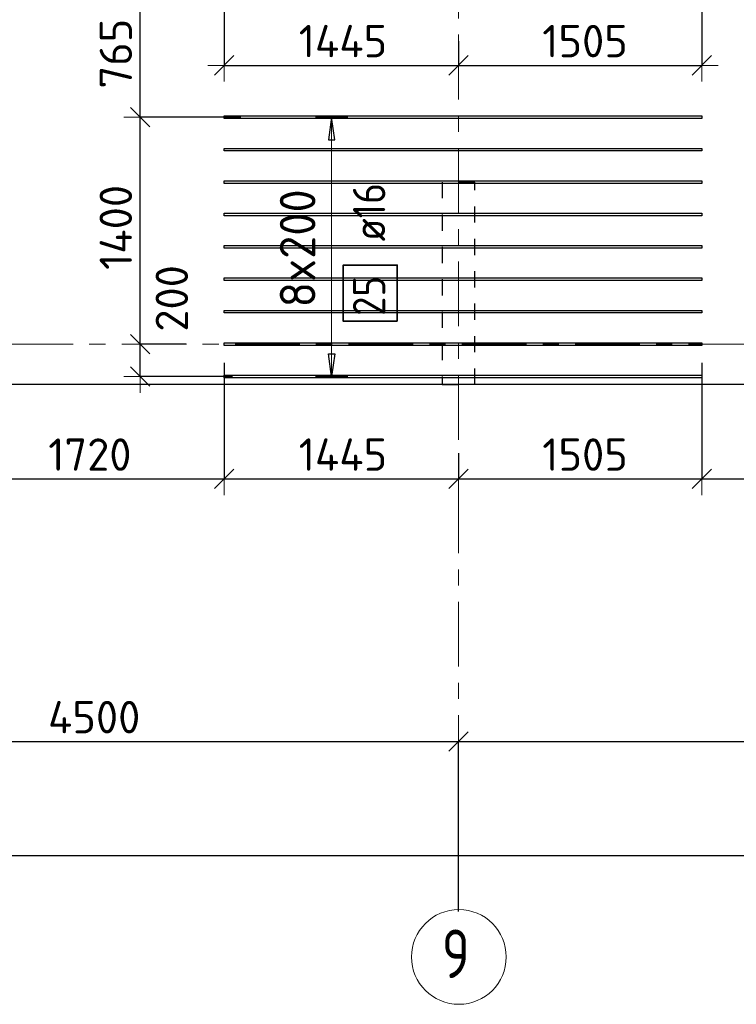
# Model space of a CAD drawing. Header units: metres. Extents: x -38 to 97, y -15 to 21.
# Tile 15 of 132: x 21.24 to 25.67, y -4.07 to 2. Entities that reach past the tile are written whole.
import ezdxf

# ---------------------------------------------------------------- set-up
doc = ezdxf.new("R2010")
doc.units = ezdxf.units.M
doc.header["$PDMODE"] = 65
for name, pattern in [('______11', [0.5, 0.4, -0.05, 0, -0.05]), ('______2', [0.0405, 0.03, -0.0105]), ('______5', [1.1, 0.8, -0.1, 0.1, -0.1])]:
    doc.linetypes.add(name, pattern=pattern)
for name, color, linetype, lineweight in [('XR$2$Осевая линия (1)', 7, '______5', 13), ('XR$2$Размерная линия (1)', 7, 'Continuous', 13), ('XR$4$Перекрытие (1)', 7, 'Continuous', 35), ('XR$4$Размерная линия (1)', 7, 'Continuous', 13)]:
    doc.layers.add(name, color=color, linetype=linetype, lineweight=lineweight)
doc.layers.add('XR$4$Арм.стержн.Доп. Арм верхн.зоны Х', color=7, linetype='Continuous', lineweight=35, true_color=0x8c8cff)
doc.layers.add('XR$6$Стена_ бетон несущ.', color=7, linetype='Continuous', lineweight=70, true_color=0xb4b496)
doc.styles.add('ISOCPEUR', font='txt')
doc.dimstyles.new('DIMSTYLE_3', dxfattribs={"dimtxt": 0.2, "dimasz": 0.2, "dimexe": 0, "dimexo": 0, "dimgap": 0.1, "dimtad": 2, "dimdec": 0, "dimlfac": 1000, "dimrnd": 5, "dimzin": 12, "dimdsep": 46, "dimtxsty": 'ISOCPEUR', "dimblk1": 'ALL_ML_STRICH', "dimblk2": 'ALL_ML_STRICH', "dimsah": 1, "dimcen": 0, "dimclrd": 7, "dimclre": 256, "dimclrt": 7, "dimadec": 0, "dimazin": 0, "dimtfac": 1, "dimtdec": 0, "dimtix": 1, "dimtmove": 2, "dimatfit": 3, "dimfxl": 0, "dimtzin": 0, "dimlwd": 0, "dimlwe": -3, "dimarcsym": 0})
doc.dimstyles.new('DIMSTYLE_34', dxfattribs={"dimtxt": 0.2, "dimasz": 0.2, "dimexe": 0, "dimexo": 0, "dimgap": 0.1, "dimtad": 0, "dimdec": 0, "dimlfac": 1000, "dimrnd": 5, "dimzin": 12, "dimdsep": 46, "dimtxsty": 'ISOCPEUR', "dimblk1": 'ALL_ML_STRICH', "dimblk2": 'ALL_ML_STRICH', "dimsah": 1, "dimcen": 0, "dimclrd": 7, "dimclre": 256, "dimclrt": 7, "dimadec": 0, "dimazin": 0, "dimtfac": 1, "dimtdec": 0, "dimtix": 1, "dimtmove": 2, "dimatfit": 3, "dimfxl": 0, "dimtvp": 1.2, "dimtzin": 0, "dimlwd": 0, "dimlwe": -3, "dimarcsym": 0})

# ---------------------------------------------------------------- blocks, each defined once
blk = doc.blocks.new('ALL_ML_STRICH')
at = {"color": 0, "linetype": 'ByBlock', "lineweight": -2}
for p, q in [((0, -0.5), (0, 0.5)), ((-1, 0), (0.5, 0)), ((-0.3, -0.3), (0.3, 0.3))]:
    blk.add_line(p, q, dxfattribs=at)
blk = doc.blocks.new('*D12')
at = {"layer": 'DEFPOINTS', "color": 7, "linetype": 'Continuous', "lineweight": 13, "transparency": 33554687}
for p in [(0.5, -3.1033), (0.5, -3.1563), (61.6, -3.1401)]:
    blk.add_point(p, dxfattribs=at)
at = {"layer": 'XR$2$Размерная линия (1)', "color": 9, "linetype": 'Continuous', "lineweight": -2, "true_color": 0xc7c7c7, "transparency": 33554687}
for p, q in [((0.5, -3.1233), (0.5, -3.1563)), ((61.6, -3.1563), (61.6, -3.1563))]:
    blk.add_line(p, q, dxfattribs=at)
at = {"layer": 'XR$2$Размерная линия (1)', "color": 7, "linetype": 'Continuous', "lineweight": -2, "transparency": 33554687}
blk.add_line((0.5, -3.1563), (61.6, -3.1563), dxfattribs=at)
at = {"layer": 'XR$2$Размерная линия (1)', "color": 7, "linetype": 'Continuous', "lineweight": 13, "transparency": 33554687, "xscale": 0.2, "yscale": 0.2, "zscale": 0.2, "rotation": 180}
blk.add_blockref('ALL_ML_STRICH', (0.5, -3.1563), dxfattribs=at)
at = {"layer": 'XR$2$Размерная линия (1)', "color": 7, "linetype": 'Continuous', "lineweight": 13, "transparency": 33554687, "xscale": 0.2, "yscale": 0.2, "zscale": 0.2}
blk.add_blockref('ALL_ML_STRICH', (61.6, -3.1563), dxfattribs=at)
at = {"layer": 'XR$2$Размерная линия (1)', "color": 7, "linetype": 'Continuous', "lineweight": 13, "transparency": 33554687, "insert": (31.1, -3.0063), "char_height": 0.2, "width": 1, "attachment_point": 5, "style": 'ISOCPEUR'}
blk.add_mtext('\\A1;{61100}', dxfattribs=at)
blk = doc.blocks.new('*D17')
at = {"layer": 'DEFPOINTS', "color": 7, "linetype": 'Continuous', "lineweight": 13, "transparency": 33554687}
for p in [(19.45, -2.452), (23.95, -3.5208), (19.45, -3.6075)]:
    blk.add_point(p, dxfattribs=at)
at = {"layer": 'XR$2$Размерная линия (1)', "color": 9, "linetype": 'Continuous', "lineweight": -2, "true_color": 0xc7c7c7, "transparency": 33554687}
for p, q in [((19.45, -3.5875), (19.45, -2.452)), ((23.95, -3.5008), (23.95, -2.452))]:
    blk.add_line(p, q, dxfattribs=at)
at = {"layer": 'XR$2$Размерная линия (1)', "color": 7, "linetype": 'Continuous', "lineweight": -2, "transparency": 33554687}
blk.add_line((19.45, -2.452), (23.95, -2.452), dxfattribs=at)
at = {"layer": 'XR$2$Размерная линия (1)', "color": 7, "linetype": 'Continuous', "lineweight": 13, "transparency": 33554687, "xscale": 0.2, "yscale": 0.2, "zscale": 0.2, "rotation": 180}
blk.add_blockref('ALL_ML_STRICH', (19.45, -2.452), dxfattribs=at)
at = {"layer": 'XR$2$Размерная линия (1)', "color": 7, "linetype": 'Continuous', "lineweight": 13, "transparency": 33554687, "xscale": 0.2, "yscale": 0.2, "zscale": 0.2}
blk.add_blockref('ALL_ML_STRICH', (23.95, -2.452), dxfattribs=at)
at = {"layer": 'XR$2$Размерная линия (1)', "color": 7, "linetype": 'Continuous', "lineweight": 13, "transparency": 33554687, "insert": (21.7, -2.302), "char_height": 0.2, "width": 0.8, "attachment_point": 5, "style": 'ISOCPEUR'}
blk.add_mtext('\\A1;{4500}', dxfattribs=at)
blk = doc.blocks.new('*D18')
at = {"layer": 'DEFPOINTS', "color": 7, "linetype": 'Continuous', "lineweight": 13, "transparency": 33554687}
for p in [(23.95, -2.452), (23.95, -3.5208), (28.45, -3.6233)]:
    blk.add_point(p, dxfattribs=at)
at = {"layer": 'XR$2$Размерная линия (1)', "color": 9, "linetype": 'Continuous', "lineweight": -2, "true_color": 0xc7c7c7, "transparency": 33554687}
for p, q in [((23.95, -3.5008), (23.95, -2.452)), ((28.45, -3.6033), (28.45, -2.452))]:
    blk.add_line(p, q, dxfattribs=at)
at = {"layer": 'XR$2$Размерная линия (1)', "color": 7, "linetype": 'Continuous', "lineweight": -2, "transparency": 33554687}
blk.add_line((23.95, -2.452), (28.45, -2.452), dxfattribs=at)
at = {"layer": 'XR$2$Размерная линия (1)', "color": 7, "linetype": 'Continuous', "lineweight": 13, "transparency": 33554687, "xscale": 0.2, "yscale": 0.2, "zscale": 0.2, "rotation": 180}
blk.add_blockref('ALL_ML_STRICH', (23.95, -2.452), dxfattribs=at)
at = {"layer": 'XR$2$Размерная линия (1)', "color": 7, "linetype": 'Continuous', "lineweight": 13, "transparency": 33554687, "xscale": 0.2, "yscale": 0.2, "zscale": 0.2}
blk.add_blockref('ALL_ML_STRICH', (28.45, -2.452), dxfattribs=at)
at = {"layer": 'XR$2$Размерная линия (1)', "color": 7, "linetype": 'Continuous', "lineweight": 13, "transparency": 33554687, "insert": (26.2, -2.302), "char_height": 0.2, "width": 0.8, "attachment_point": 5, "style": 'ISOCPEUR'}
blk.add_mtext('\\A1;{4500}', dxfattribs=at)
blk = doc.blocks.new('*D324')
at = {"layer": 'DEFPOINTS', "color": 7, "linetype": 'Continuous', "lineweight": 13, "transparency": 33554687}
for p in [(22.5029, -0.0957), (20.7841, -0.1338), (20.7841, -0.8318)]:
    blk.add_point(p, dxfattribs=at)
at = {"layer": 'XR$4$Размерная линия (1)', "color": 9, "linetype": 'Continuous', "lineweight": -2, "true_color": 0xc7c7c7, "transparency": 33554687}
for p, q in [((22.5029, -0.1157), (22.5029, -0.8318)), ((20.7841, -0.1538), (20.7841, -0.8318))]:
    blk.add_line(p, q, dxfattribs=at)
at = {"layer": 'XR$4$Размерная линия (1)', "color": 7, "linetype": 'Continuous', "lineweight": -2, "transparency": 33554687}
blk.add_line((20.7841, -0.8318), (22.5029, -0.8318), dxfattribs=at)
at = {"layer": 'XR$4$Размерная линия (1)', "color": 7, "linetype": 'Continuous', "lineweight": 13, "transparency": 33554687, "xscale": 0.2, "yscale": 0.2, "zscale": 0.2, "rotation": 180}
blk.add_blockref('ALL_ML_STRICH', (20.7841, -0.8318), dxfattribs=at)
at = {"layer": 'XR$4$Размерная линия (1)', "color": 7, "linetype": 'Continuous', "lineweight": 13, "transparency": 33554687, "xscale": 0.2, "yscale": 0.2, "zscale": 0.2}
blk.add_blockref('ALL_ML_STRICH', (22.5029, -0.8318), dxfattribs=at)
at = {"layer": 'XR$4$Размерная линия (1)', "color": 7, "linetype": 'Continuous', "lineweight": 13, "transparency": 33554687, "insert": (21.6735, -0.6818), "char_height": 0.2, "width": 0.8, "attachment_point": 5, "style": 'ISOCPEUR'}
blk.add_mtext('\\A1;{1720}', dxfattribs=at)
blk = doc.blocks.new('*D325')
at = {"layer": 'DEFPOINTS', "color": 7, "linetype": 'Continuous', "lineweight": 13, "transparency": 33554687}
for p in [(22.5029, -0.0957), (23.95, -0.6533), (22.5029, -0.8318)]:
    blk.add_point(p, dxfattribs=at)
at = {"layer": 'XR$4$Размерная линия (1)', "color": 9, "linetype": 'Continuous', "lineweight": -2, "true_color": 0xc7c7c7, "transparency": 33554687}
for p, q in [((22.5029, -0.1157), (22.5029, -0.8318)), ((23.95, -0.6733), (23.95, -0.8318))]:
    blk.add_line(p, q, dxfattribs=at)
at = {"layer": 'XR$4$Размерная линия (1)', "color": 7, "linetype": 'Continuous', "lineweight": -2, "transparency": 33554687}
blk.add_line((22.5029, -0.8318), (23.95, -0.8318), dxfattribs=at)
at = {"layer": 'XR$4$Размерная линия (1)', "color": 7, "linetype": 'Continuous', "lineweight": 13, "transparency": 33554687, "xscale": 0.2, "yscale": 0.2, "zscale": 0.2, "rotation": 180}
blk.add_blockref('ALL_ML_STRICH', (22.5029, -0.8318), dxfattribs=at)
at = {"layer": 'XR$4$Размерная линия (1)', "color": 7, "linetype": 'Continuous', "lineweight": 13, "transparency": 33554687, "xscale": 0.2, "yscale": 0.2, "zscale": 0.2}
blk.add_blockref('ALL_ML_STRICH', (23.95, -0.8318), dxfattribs=at)
at = {"layer": 'XR$4$Размерная линия (1)', "color": 7, "linetype": 'Continuous', "lineweight": 13, "transparency": 33554687, "insert": (23.2364, -0.6818), "char_height": 0.2, "width": 0.8, "attachment_point": 5, "style": 'ISOCPEUR'}
blk.add_mtext('\\A1;{1445}', dxfattribs=at)
blk = doc.blocks.new('*D326')
at = {"layer": 'DEFPOINTS', "color": 7, "linetype": 'Continuous', "lineweight": 13, "transparency": 33554687}
for p in [(25.4529, -0.0957), (23.95, -0.6533), (23.95, -0.8318)]:
    blk.add_point(p, dxfattribs=at)
at = {"layer": 'XR$4$Размерная линия (1)', "color": 9, "linetype": 'Continuous', "lineweight": -2, "true_color": 0xc7c7c7, "transparency": 33554687}
for p, q in [((25.4529, -0.1157), (25.4529, -0.8318)), ((23.95, -0.6733), (23.95, -0.8318))]:
    blk.add_line(p, q, dxfattribs=at)
at = {"layer": 'XR$4$Размерная линия (1)', "color": 7, "linetype": 'Continuous', "lineweight": -2, "transparency": 33554687}
blk.add_line((23.95, -0.8318), (25.4529, -0.8318), dxfattribs=at)
at = {"layer": 'XR$4$Размерная линия (1)', "color": 7, "linetype": 'Continuous', "lineweight": 13, "transparency": 33554687, "xscale": 0.2, "yscale": 0.2, "zscale": 0.2, "rotation": 180}
blk.add_blockref('ALL_ML_STRICH', (23.95, -0.8318), dxfattribs=at)
at = {"layer": 'XR$4$Размерная линия (1)', "color": 7, "linetype": 'Continuous', "lineweight": 13, "transparency": 33554687, "xscale": 0.2, "yscale": 0.2, "zscale": 0.2}
blk.add_blockref('ALL_ML_STRICH', (25.4529, -0.8318), dxfattribs=at)
at = {"layer": 'XR$4$Размерная линия (1)', "color": 7, "linetype": 'Continuous', "lineweight": 13, "transparency": 33554687, "insert": (24.7314, -0.6818), "char_height": 0.2, "width": 0.8, "attachment_point": 5, "style": 'ISOCPEUR'}
blk.add_mtext('\\A1;{1505}', dxfattribs=at)
blk = doc.blocks.new('*D327')
at = {"layer": 'DEFPOINTS', "color": 7, "linetype": 'Continuous', "lineweight": 13, "transparency": 33554687}
for p in [(25.4529, -0.0957), (26.9829, -0.1211), (25.4529, -0.8318)]:
    blk.add_point(p, dxfattribs=at)
at = {"layer": 'XR$4$Размерная линия (1)', "color": 9, "linetype": 'Continuous', "lineweight": -2, "true_color": 0xc7c7c7, "transparency": 33554687}
for p, q in [((25.4529, -0.1157), (25.4529, -0.8318)), ((26.9829, -0.1411), (26.9829, -0.8318))]:
    blk.add_line(p, q, dxfattribs=at)
at = {"layer": 'XR$4$Размерная линия (1)', "color": 7, "linetype": 'Continuous', "lineweight": -2, "transparency": 33554687}
blk.add_line((25.4529, -0.8318), (26.9829, -0.8318), dxfattribs=at)
at = {"layer": 'XR$4$Размерная линия (1)', "color": 7, "linetype": 'Continuous', "lineweight": 13, "transparency": 33554687, "xscale": 0.2, "yscale": 0.2, "zscale": 0.2, "rotation": 180}
blk.add_blockref('ALL_ML_STRICH', (25.4529, -0.8318), dxfattribs=at)
at = {"layer": 'XR$4$Размерная линия (1)', "color": 7, "linetype": 'Continuous', "lineweight": 13, "transparency": 33554687, "xscale": 0.2, "yscale": 0.2, "zscale": 0.2}
blk.add_blockref('ALL_ML_STRICH', (26.9829, -0.8318), dxfattribs=at)
at = {"layer": 'XR$4$Размерная линия (1)', "color": 7, "linetype": 'Continuous', "lineweight": 13, "transparency": 33554687, "insert": (26.2479, -0.6818), "char_height": 0.2, "width": 0.8, "attachment_point": 5, "style": 'ISOCPEUR'}
blk.add_mtext('\\A1;{1530}', dxfattribs=at)
blk = doc.blocks.new('*D347')
at = {"layer": 'DEFPOINTS', "color": 7, "linetype": 'Continuous', "lineweight": 13, "transparency": 33554687}
for p in [(22.5029, 2.2554), (23.95, 1.8905), (22.5029, 1.7202)]:
    blk.add_point(p, dxfattribs=at)
at = {"layer": 'XR$4$Размерная линия (1)', "color": 9, "linetype": 'Continuous', "lineweight": -2, "true_color": 0xc7c7c7, "transparency": 33554687}
for p, q in [((22.5029, 2.2354), (22.5029, 1.7202)), ((23.95, 1.8705), (23.95, 1.7202))]:
    blk.add_line(p, q, dxfattribs=at)
at = {"layer": 'XR$4$Размерная линия (1)', "color": 7, "linetype": 'Continuous', "lineweight": -2, "transparency": 33554687}
blk.add_line((22.5029, 1.7202), (23.95, 1.7202), dxfattribs=at)
at = {"layer": 'XR$4$Размерная линия (1)', "color": 7, "linetype": 'Continuous', "lineweight": 13, "transparency": 33554687, "xscale": 0.2, "yscale": 0.2, "zscale": 0.2, "rotation": 180}
blk.add_blockref('ALL_ML_STRICH', (22.5029, 1.7202), dxfattribs=at)
at = {"layer": 'XR$4$Размерная линия (1)', "color": 7, "linetype": 'Continuous', "lineweight": 13, "transparency": 33554687, "xscale": 0.2, "yscale": 0.2, "zscale": 0.2}
blk.add_blockref('ALL_ML_STRICH', (23.95, 1.7202), dxfattribs=at)
at = {"layer": 'XR$4$Размерная линия (1)', "color": 7, "linetype": 'Continuous', "lineweight": 13, "transparency": 33554687, "insert": (23.2364, 1.8702), "char_height": 0.2, "width": 0.8, "attachment_point": 5, "style": 'ISOCPEUR'}
blk.add_mtext('\\A1;{1445}', dxfattribs=at)
blk = doc.blocks.new('*D348')
at = {"layer": 'DEFPOINTS', "color": 7, "linetype": 'Continuous', "lineweight": 13, "transparency": 33554687}
for p in [(25.4529, 2.2636), (23.95, 1.8905), (23.95, 1.7202)]:
    blk.add_point(p, dxfattribs=at)
at = {"layer": 'XR$4$Размерная линия (1)', "color": 9, "linetype": 'Continuous', "lineweight": -2, "true_color": 0xc7c7c7, "transparency": 33554687}
for p, q in [((25.4529, 2.2436), (25.4529, 1.7202)), ((23.95, 1.8705), (23.95, 1.7202))]:
    blk.add_line(p, q, dxfattribs=at)
at = {"layer": 'XR$4$Размерная линия (1)', "color": 7, "linetype": 'Continuous', "lineweight": -2, "transparency": 33554687}
blk.add_line((23.95, 1.7202), (25.4529, 1.7202), dxfattribs=at)
at = {"layer": 'XR$4$Размерная линия (1)', "color": 7, "linetype": 'Continuous', "lineweight": 13, "transparency": 33554687, "xscale": 0.2, "yscale": 0.2, "zscale": 0.2, "rotation": 180}
blk.add_blockref('ALL_ML_STRICH', (23.95, 1.7202), dxfattribs=at)
at = {"layer": 'XR$4$Размерная линия (1)', "color": 7, "linetype": 'Continuous', "lineweight": 13, "transparency": 33554687, "xscale": 0.2, "yscale": 0.2, "zscale": 0.2}
blk.add_blockref('ALL_ML_STRICH', (25.4529, 1.7202), dxfattribs=at)
at = {"layer": 'XR$4$Размерная линия (1)', "color": 7, "linetype": 'Continuous', "lineweight": 13, "transparency": 33554687, "insert": (24.7314, 1.8702), "char_height": 0.2, "width": 0.8, "attachment_point": 5, "style": 'ISOCPEUR'}
blk.add_mtext('\\A1;{1505}', dxfattribs=at)
blk = doc.blocks.new('*D353')
at = {"layer": 'DEFPOINTS', "color": 7, "linetype": 'Continuous', "lineweight": 13, "transparency": 33554687}
for p in [(22.2892, 0), (21.9837, -0.1998), (22.5746, -0.1998)]:
    blk.add_point(p, dxfattribs=at)
at = {"layer": 'XR$4$Размерная линия (1)', "color": 9, "linetype": 'Continuous', "lineweight": -2, "true_color": 0xc7c7c7, "transparency": 33554687}
for p, q in [((22.2692, 0), (21.9837, 0)), ((22.5546, -0.1998), (21.9837, -0.1998))]:
    blk.add_line(p, q, dxfattribs=at)
at = {"layer": 'XR$4$Размерная линия (1)', "color": 7, "linetype": 'Continuous', "lineweight": -2, "transparency": 33554687}
blk.add_line((21.9837, -0.1998), (21.9837, 0), dxfattribs=at)
at = {"layer": 'XR$4$Размерная линия (1)', "color": 7, "linetype": 'Continuous', "lineweight": 13, "transparency": 33554687, "xscale": 0.2, "yscale": 0.2, "zscale": 0.2}
for p, rotation in [((21.9837, 0), 90), ((21.9837, -0.1998), 270)]:
    blk.add_blockref('ALL_ML_STRICH', p, dxfattribs=dict(at, rotation=rotation))
at = {"layer": 'XR$4$Размерная линия (1)', "color": 7, "linetype": 'Continuous', "lineweight": 13, "transparency": 33554687, "insert": (22.1797, 0.2822), "char_height": 0.2, "width": 0.6, "attachment_point": 5, "rotation": 90, "style": 'ISOCPEUR'}
blk.add_mtext('\\A1;{200}', dxfattribs=at)
blk = doc.blocks.new('*D354')
at = {"layer": 'DEFPOINTS', "color": 7, "linetype": 'Continuous', "lineweight": 13, "transparency": 33554687}
for p in [(22.6266, 1.4002), (21.9837, 0), (22.2892, 0)]:
    blk.add_point(p, dxfattribs=at)
at = {"layer": 'XR$4$Размерная линия (1)', "color": 9, "linetype": 'Continuous', "lineweight": -2, "true_color": 0xc7c7c7, "transparency": 33554687}
for p, q in [((22.6066, 1.4002), (21.9837, 1.4002)), ((22.2692, 0), (21.9837, 0))]:
    blk.add_line(p, q, dxfattribs=at)
at = {"layer": 'XR$4$Размерная линия (1)', "color": 7, "linetype": 'Continuous', "lineweight": -2, "transparency": 33554687}
blk.add_line((21.9837, 0), (21.9837, 1.4002), dxfattribs=at)
at = {"layer": 'XR$4$Размерная линия (1)', "color": 7, "linetype": 'Continuous', "lineweight": 13, "transparency": 33554687, "xscale": 0.2, "yscale": 0.2, "zscale": 0.2}
for p, rotation in [((21.9837, 1.4002), 90), ((21.9837, 0), 270)]:
    blk.add_blockref('ALL_ML_STRICH', p, dxfattribs=dict(at, rotation=rotation))
at = {"layer": 'XR$4$Размерная линия (1)', "color": 7, "linetype": 'Continuous', "lineweight": 13, "transparency": 33554687, "insert": (21.8337, 0.7201), "char_height": 0.2, "width": 0.8, "attachment_point": 5, "rotation": 90, "style": 'ISOCPEUR'}
blk.add_mtext('\\A1;{1400}', dxfattribs=at)
blk = doc.blocks.new('*D355')
at = {"layer": 'DEFPOINTS', "color": 7, "linetype": 'Continuous', "lineweight": 13, "transparency": 33554687}
for p in [(22.5591, 2.1652), (21.9837, 1.4002), (22.6266, 1.4002)]:
    blk.add_point(p, dxfattribs=at)
at = {"layer": 'XR$4$Размерная линия (1)', "color": 9, "linetype": 'Continuous', "lineweight": -2, "true_color": 0xc7c7c7, "transparency": 33554687}
for p, q in [((22.5391, 2.1652), (21.9837, 2.1652)), ((22.6066, 1.4002), (21.9837, 1.4002))]:
    blk.add_line(p, q, dxfattribs=at)
at = {"layer": 'XR$4$Размерная линия (1)', "color": 7, "linetype": 'Continuous', "lineweight": -2, "transparency": 33554687}
blk.add_line((21.9837, 1.4002), (21.9837, 2.1652), dxfattribs=at)
at = {"layer": 'XR$4$Размерная линия (1)', "color": 7, "linetype": 'Continuous', "lineweight": 13, "transparency": 33554687, "xscale": 0.2, "yscale": 0.2, "zscale": 0.2}
for p, rotation in [((21.9837, 2.1652), 90), ((21.9837, 1.4002), 270)]:
    blk.add_blockref('ALL_ML_STRICH', p, dxfattribs=dict(at, rotation=rotation))
at = {"layer": 'XR$4$Размерная линия (1)', "color": 7, "linetype": 'Continuous', "lineweight": 13, "transparency": 33554687, "insert": (21.8337, 1.7927), "char_height": 0.2, "width": 0.6, "attachment_point": 5, "rotation": 90, "style": 'ISOCPEUR'}
blk.add_mtext('\\A1;{765}', dxfattribs=at)

msp = doc.modelspace()

# ---------------------------------------------------------------- linework, layer by layer
at = {"layer": 'XR$2$Осевая линия (1)', "color": 253, "linetype": '______11', "lineweight": 13, "true_color": 0xa0a0a0, "transparency": 33554687}
for p, q in [((23.95, -3.39), (23.95, 8.13)), ((-2.63, 0), (62.6, 0))]:
    msp.add_line(p, q, dxfattribs=at)
at = {"layer": 'XR$2$Осевая линия (1)', "color": 7, "linetype": 'Continuous', "lineweight": 13, "transparency": 33554687}
msp.add_circle((23.9524, -3.7819), 0.2924, dxfattribs=at)
at = {"layer": 'XR$4$Арм.стержн.Доп. Арм верхн.зоны Х', "color": 253, "linetype": 'Continuous', "lineweight": -3, "true_color": 0xa0a0a0, "transparency": 33554687}
for p, q in [((23.1664, 1.4002), (23.0664, 1.4002)), ((23.1664, 1.4002), (23.2664, 1.4002)), ((23.1664, -0.1998), (23.0664, -0.1998)), ((23.1664, -0.1998), (23.2664, -0.1998))]:
    msp.add_line(p, q, dxfattribs=at)
at = {"layer": 'XR$4$Арм.стержн.Доп. Арм верхн.зоны Х', "color": 7, "linetype": 'Continuous', "lineweight": 25, "transparency": 33554687}
for p, q in [((23.1664, 1.4002), (23.1464, 1.2602)), ((23.1864, 1.2602), (23.1664, 1.4002)), ((23.1464, 1.2602), (23.1864, 1.2602)), ((23.1664, -0.1998), (23.1464, -0.0598)), ((23.1464, -0.0598), (23.1864, -0.0598)), ((23.1864, -0.0598), (23.1664, -0.1998))]:
    msp.add_line(p, q, dxfattribs=at)
at = {"layer": 'XR$4$Арм.стержн.Доп. Арм верхн.зоны Х', "color": 7, "linetype": 'Continuous', "lineweight": 13, "transparency": 33554687}
for p, q in [((23.1664, 1.4002), (23.1664, 1.4002)), ((23.1664, -0.1998), (23.1664, 1.4002)), ((23.1664, -0.1998), (23.1664, -0.1998))]:
    msp.add_line(p, q, dxfattribs=at)
at = {"layer": 'XR$4$Арм.стержн.Доп. Арм верхн.зоны Х', "color": 7, "linetype": 'Continuous', "lineweight": 25, "transparency": 33554687}
for points in [[(25.4529, 1.3922), (22.5029, 1.3922), (22.5029, 1.4082), (25.4529, 1.4082), (25.4529, 1.3922)], [(25.4529, 1.1922), (22.5029, 1.1922), (22.5029, 1.2082), (25.4529, 1.2082), (25.4529, 1.1922)], [(25.4529, 0.9922), (22.5029, 0.9922), (22.5029, 1.0082), (25.4529, 1.0082), (25.4529, 0.9922)], [(25.4529, 0.7922), (22.5029, 0.7922), (22.5029, 0.8082), (25.4529, 0.8082), (25.4529, 0.7922)], [(25.4529, 0.5922), (22.5029, 0.5922), (22.5029, 0.6082), (25.4529, 0.6082), (25.4529, 0.5922)], [(25.4529, 0.3922), (22.5029, 0.3922), (22.5029, 0.4082), (25.4529, 0.4082), (25.4529, 0.3922)], [(25.4529, 0.1922), (22.5029, 0.1922), (22.5029, 0.2082), (25.4529, 0.2082), (25.4529, 0.1922)], [(25.4529, -0.0078), (22.5029, -0.0078), (22.5029, 0.0082), (25.4529, 0.0082), (25.4529, -0.0078)], [(25.4529, -0.2078), (22.5029, -0.2078), (22.5029, -0.1918), (25.4529, -0.1918), (25.4529, -0.2078)]]:
    msp.add_lwpolyline(points, dxfattribs=at)
at = {"layer": 'XR$4$Арм.стержн.Доп. Арм верхн.зоны Х', "color": 7, "linetype": 'Continuous', "lineweight": 35, "transparency": 33554687}
msp.add_lwpolyline([(23.5713, 0.1409), (23.5713, 0.4876), (23.238, 0.4876), (23.238, 0.1409), (23.5713, 0.1409)], dxfattribs=at)
at = {"layer": 'XR$4$Перекрытие (1)', "color": 7, "linetype": 'Continuous', "lineweight": 25, "transparency": 33554687}
msp.add_line((32.675, -0.25), (19.55, -0.2498), dxfattribs=at)
at = {"layer": 'XR$6$Стена_ бетон несущ.', "color": 253, "linetype": '______2', "lineweight": -3, "true_color": 0xa0a0a0, "transparency": 33554687}
for p, q in [((24.05, 1), (23.85, 1)), ((23.85, 1), (23.85, -0.25)), ((24.05, -0.25), (24.05, 1)), ((23.85, -0.25), (24.05, -0.25))]:
    msp.add_line(p, q, dxfattribs=at)

# ---------------------------------------------------------------- texts
at = {"layer": 'XR$2$Осевая линия (1)', "color": 7, "linetype": 'Continuous', "lineweight": 13, "transparency": 33554687, "insert": (23.8474, -3.9124), "char_height": 0.3, "width": 0.326407, "attachment_point": 7, "style": 'ISOCPEUR'}
msp.add_mtext('\\W0.78;9', dxfattribs=at)
at = {"layer": 'XR$4$Арм.стержн.Доп. Арм верхн.зоны Х', "color": 7, "linetype": 'Continuous', "lineweight": 13, "transparency": 33554687, "insert": (23.0664, 0.2262), "char_height": 0.22, "width": 0.873359, "attachment_point": 7, "rotation": 90, "style": 'ISOCPEUR'}
msp.add_mtext('\\W0.95;8x200', dxfattribs=at)
at = {"layer": 'XR$4$Арм.стержн.Доп. Арм верхн.зоны Х', "color": 7, "linetype": 'Continuous', "lineweight": 25, "transparency": 33554687, "char_height": 0.2, "attachment_point": 7, "rotation": 90, "style": 'ISOCPEUR'}
for s, insert, width in [('\\W0.89; ø16 ', (23.498, 0.5209), 0.749105), ('\\W0.87;25', (23.498, 0.1743), 0.367208)]:
    msp.add_mtext(s, dxfattribs=dict(at, insert=insert, width=width))

# ---------------------------------------------------------------- dimensions: what is measured, and where the dimension line sits
at = {"layer": 'XR$2$Размерная линия (1)', "color": 7, "linetype": 'Continuous', "lineweight": 13, "transparency": 33554687}
for base, p1, p2, picture, middle in [((23.95, -2.452), (19.45, -3.5875), (23.95, -3.5008), '*D17', (21.7, -2.302)), ((28.45, -2.452), (23.95, -3.5008), (28.45, -3.6033), '*D18', (26.2, -2.302)), ((61.6, -3.1563), (0.5, -3.1233), (61.6, -3.1563), '*D12', (31.1, -3.0063))]:
    dim = msp.add_linear_dim(base=base, p1=p1, p2=p2, dimstyle='DIMSTYLE_3', override={"dimpost": '<>', "dimclrd": 7, "dimclre": 9, "dimclrt": 7, "dimlwd": 0, "dimlwe": 65533}, dxfattribs=at)
    dim.commit()
    dim.dimension.update_dxf_attribs({"geometry": picture, "text_midpoint": middle, "dimtype": 160})
at = {"layer": 'XR$4$Размерная линия (1)', "color": 7, "linetype": 'Continuous', "lineweight": 13, "transparency": 33554687}
for base, p1, p2, dimstyle, picture, middle in [((21.9837, 2.1652), (22.6066, 1.4002), (22.5391, 2.1652), 'DIMSTYLE_3', '*D355', (21.8337, 1.7927)), ((21.9837, 1.4002), (22.2692, 0), (22.6066, 1.4002), 'DIMSTYLE_3', '*D354', (21.8337, 0.7201)), ((21.9837, 0), (22.5546, -0.1998), (22.2692, 0), 'DIMSTYLE_34', '*D353', (22.1797, 0.2822))]:
    dim = msp.add_linear_dim(base=base, p1=p1, p2=p2, angle=90, dimstyle=dimstyle, override={"dimpost": '<>', "dimclrd": 7, "dimclre": 9, "dimclrt": 7, "dimlwd": 0, "dimlwe": 65533}, dxfattribs=at)
    dim.commit()
    dim.dimension.update_dxf_attribs({"geometry": picture, "text_midpoint": middle, "dimtype": 160})
for base, p1, p2, picture, middle in [((23.95, 1.7202), (22.5029, 2.2354), (23.95, 1.8705), '*D347', (23.2364, 1.8702)), ((25.4529, 1.7202), (23.95, 1.8705), (25.4529, 2.2436), '*D348', (24.7314, 1.8702)), ((22.5029, -0.8318), (20.7841, -0.1538), (22.5029, -0.1157), '*D324', (21.6735, -0.6818)), ((23.95, -0.8318), (22.5029, -0.1157), (23.95, -0.6733), '*D325', (23.2364, -0.6818)), ((25.4529, -0.8318), (23.95, -0.6733), (25.4529, -0.1157), '*D326', (24.7314, -0.6818)), ((26.9829, -0.8318), (25.4529, -0.1157), (26.9829, -0.1411), '*D327', (26.2479, -0.6818))]:
    dim = msp.add_linear_dim(base=base, p1=p1, p2=p2, dimstyle='DIMSTYLE_3', override={"dimpost": '<>', "dimclrd": 7, "dimclre": 9, "dimclrt": 7, "dimlwd": 0, "dimlwe": 65533}, dxfattribs=at)
    dim.commit()
    dim.dimension.update_dxf_attribs({"geometry": picture, "text_midpoint": middle, "dimtype": 160})

doc.saveas('drawing.dxf')
